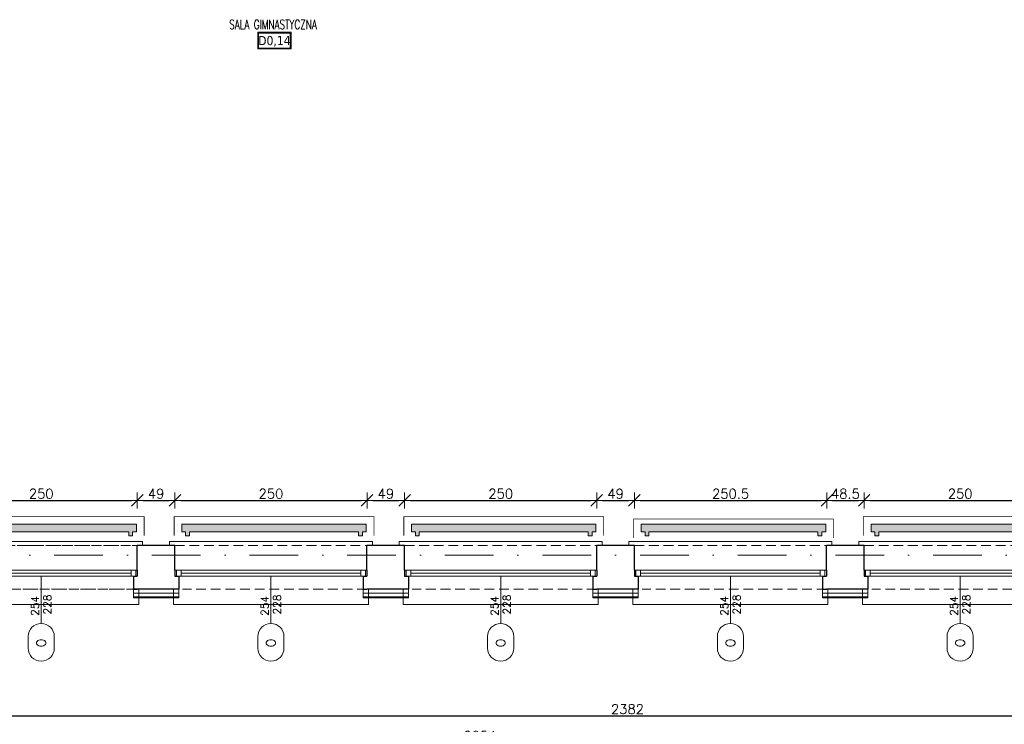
# Model space of a CAD drawing. Header units: millimetres. Extents: x 23192 to 177760, y -399809 to -79279.
# Tile 211 of 256: x 58799 to 60080, y -199685 to -198768. Entities that reach past the tile are written whole.
import ezdxf
from ezdxf.enums import TextEntityAlignment as Align

# ---------------------------------------------------------------- set-up
doc = ezdxf.new("R2010")
doc.units = ezdxf.units.MM
for name, pattern in [('2_3', [1, 0.5, -0.5]), ('CARKOVANA', [7.5, 5, -2.5]), ('DASHDOT', [25.4, 12.7, -6.35, 0, -6.35]), ('HIDDEN', [9.525, 6.35, -3.175])]:
    doc.linetypes.add(name, pattern=pattern)
doc.layers.get('0').update_dxf_attribs({"lineweight": 0})
for name, color, linetype, lineweight in [('!! 0_ Istn-okna', 6, 'Continuous', 13), ('!! 0_ Istn-sciany', 3, 'Continuous', 30), ('!! 0_ Istn-widok', 1, 'Continuous', 15), ('!! 0_Istn-cienka', 4, 'Continuous', 9), ('!! 0_Opis_okna', 8, 'Continuous', 15), ('!! 0_Opis_pom', 9, 'Continuous', 13), ('!! 0_Osie', 1, 'DASHDOT', 13), ('!! 1_ tynk zewn  - nowy', 21, 'Continuous', 20), ('!! 2_ remont Ocieplenie', 4, 'ZIGZAG', 5), ('!! wymiary osi', 250, 'Continuous', 9), ('0-osie-liniA', 14, 'DASHDOT', 5)]:
    doc.layers.add(name, color=color, linetype=linetype, lineweight=lineweight)
doc.layers.add('!! 0_Istn-grzejniki', color=7, linetype='Continuous', lineweight=0, plot=False)
doc.layers.add('!! 1_Wyburzenia', color=252, linetype='CARKOVANA', lineweight=13, true_color=0x696969)
doc.styles.add('ARCHETYP', font='romans.shx', dxfattribs={"height": 15})
doc.styles.add('ARIAL', font='tahoma.ttf')
doc.styles.add('TXT', font='simplex.shx')
doc.linetypes.add('ZIGZAG', pattern='A,0.00254,-5.08,[131,ltypeshp.shx,S=5.08,R=0,X=-5.08,Y=0],-10.16,[131,ltypeshp.shx,S=5.08,R=180,X=5.08,Y=0],-5.08', length=20.32254)
doc.dimstyles.new('DIM50', dxfattribs={"dimscale": 5, "dimtxt": 2.5, "dimasz": 1.5, "dimexe": 0, "dimexo": 0, "dimgap": 0.5, "dimtad": 1, "dimdec": 4, "dimrnd": 0.5, "dimdsep": 46, "dimtxsty": 'TXT', "dimblk1": 'TICK1', "dimblk2": 'TICK1', "dimsah": 1, "dimcen": 0, "dimse1": 1, "dimse2": 1, "dimclrd": 1, "dimclre": 7, "dimclrt": 9, "dimadec": 0, "dimazin": 0, "dimtfac": 1, "dimtdec": 4, "dimtmove": 2, "dimatfit": 3, "dimldrblk": 'TICK1', "dimfxl": 1, "dimtolj": 1, "dimarcsym": 0})

# ---------------------------------------------------------------- blocks, each defined once
blk = doc.blocks.new('okno 1')
at = {"layer": '!! 0_ Istn-okna'}
for points in [[(9, -36), (259, -36)], [(9, -44), (259, -44)], [(17, -40), (251, -40)]]:
    blk.add_lwpolyline(points, dxfattribs=at)
for points in [[(11, -44), (17, -44), (17, -36), (11, -36)], [(251, -44), (257, -44), (257, -36), (251, -36)]]:
    blk.add_lwpolyline(points, close=True, dxfattribs=at)
at = {"layer": '!! 0_ Istn-sciany'}
for points in [[(9, -36), (9, -4)], [(259, -36), (259, -4)], [(9, -36), (9, -44)], [(259, -36), (259, -44)], [(9, -44), (14, -44)], [(14, -44), (14, -61)], [(254, -44), (259, -44)], [(254, -44), (254, -61)], [(14, -61), (9, -61)], [(254, -61), (259, -61)]]:
    blk.add_lwpolyline(points, dxfattribs=at)
at = {"layer": '!! 0_ Istn-widok'}
for points in [[(2, 1), (266, 1)], [(2, -4), (2, 1)], [(266, -4), (266, 1)], [(7, -61), (7, -81)], [(261, -61), (261, -81)], [(261, -81), (7, -81)]]:
    blk.add_lwpolyline(points, dxfattribs=at)
at = {"layer": '!! 0_Istn-cienka', "linetype": 'HIDDEN', "ltscale": 2}
for points in [[(9, -4), (259, -4)], [(259, -61), (19, -61)]]:
    blk.add_lwpolyline(points, dxfattribs=at)
blk = doc.blocks.new('BLOK OSI')
at = {"layer": '0-osie-liniA', "ltscale": 5}
blk.add_lwpolyline([(48625.50568, -199526.0883), (52491.52485, -199526.0883)], dxfattribs=at)
blk = doc.blocks.new('1_ok-opis')
blk.add_line((0, 111.6), (0, 50))
for points in [[(-17, 128.6), (-17, 143.6)], [(17, 128.6), (17, 143.6)]]:
    blk.add_lwpolyline(points)
for centre, start, end in [((0, 143.6), 0, 180), ((0, 128.6), 180, 0)]:
    blk.add_arc(centre, 17, start, end)
at = {"style": 'ARCHETYP'}
for tag, height, rotation, p in [('NR', 12, 90, (0, 136.9)), ('NR', 12, 270, (0, 136.9)), ('SZEROKOŚĆ', 10, 90, (-8, 78.3)), ('WYSOKOŚĆ', 10, 270, (-8, 78.3)), ('WYSOKOŚĆ', 10, 90, (8, 78.3)), ('SZEROKOŚĆ', 10, 270, (8, 78.3))]:
    blk.add_attdef(tag, text='', height=height, rotation=rotation, dxfattribs=at).set_placement(p, align=Align.MIDDLE)
blk = doc.blocks.new('TICK1')
at = {"color": 2}
blk.add_line((-1, -1), (1, 1), dxfattribs=at)
at = {"color": 0}
for p, q in [((0, 0), (-1, 0)), ((0, -1.4), (0, 1.4))]:
    blk.add_line(p, q, dxfattribs=at)
blk = doc.blocks.new('*D2919')
at = {"layer": '!! wymiary osi', "color": 1, "lineweight": -2, "transparency": 16777216}
blk.add_line((57978.1, -199709), (60817.1, -199709), dxfattribs=at)
at = {"layer": 'DEFPOINTS', "color": 0, "transparency": 16777216}
for p in [(57970.6, -199377.1), (60824.6, -199377.1), (60824.6, -199709)]:
    blk.add_point(p, dxfattribs=at)
at = {"layer": '!! wymiary osi', "color": 1, "lineweight": -2, "transparency": 16777216, "xscale": 7.5, "yscale": 7.5, "zscale": 7.5, "rotation": 180}
blk.add_blockref('TICK1', (57970.6, -199709), dxfattribs=at)
at = {"layer": '!! wymiary osi', "color": 1, "lineweight": -2, "transparency": 16777216, "xscale": 7.5, "yscale": 7.5, "zscale": 7.5}
blk.add_blockref('TICK1', (60824.6, -199709), dxfattribs=at)
at = {"layer": '!! wymiary osi', "color": 9, "transparency": 16777216, "insert": (59397.6, -199700.2), "char_height": 12.5, "attachment_point": 5, "style": 'TXT'}
blk.add_mtext('\\A1;2854', dxfattribs=at)
blk = doc.blocks.new('*D2923')
at = {"layer": '!! wymiary osi', "color": 1, "lineweight": -2, "transparency": 16777216}
blk.add_line((58406.1, -199674), (60773.1, -199674), dxfattribs=at)
at = {"layer": 'DEFPOINTS', "color": 0, "transparency": 16777216}
for p in [(58398.6, -199452.1), (60780.6, -199452.1), (60780.6, -199674)]:
    blk.add_point(p, dxfattribs=at)
at = {"layer": '!! wymiary osi', "color": 1, "lineweight": -2, "transparency": 16777216, "xscale": 7.5, "yscale": 7.5, "zscale": 7.5, "rotation": 180}
blk.add_blockref('TICK1', (58398.6, -199674), dxfattribs=at)
at = {"layer": '!! wymiary osi', "color": 1, "lineweight": -2, "transparency": 16777216, "xscale": 7.5, "yscale": 7.5, "zscale": 7.5}
blk.add_blockref('TICK1', (60780.6, -199674), dxfattribs=at)
at = {"layer": '!! wymiary osi', "color": 9, "transparency": 16777216, "insert": (59589.6, -199665.2), "char_height": 12.5, "attachment_point": 5, "style": 'TXT'}
blk.add_mtext('\\A1;2382', dxfattribs=at)
blk = doc.blocks.new('*D2928')
at = {"layer": '!! wymiary osi', "color": 1, "lineweight": -2, "transparency": 16777216}
blk.add_line((58709.1, -199393.6), (58944.1, -199393.6), dxfattribs=at)
at = {"layer": 'DEFPOINTS', "color": 0, "transparency": 16777216}
for p in [(58951.6, -199393.6), (58701.6, -199452.1), (58951.6, -199452.1)]:
    blk.add_point(p, dxfattribs=at)
at = {"layer": '!! wymiary osi', "color": 1, "lineweight": -2, "transparency": 16777216, "xscale": 7.5, "yscale": 7.5, "zscale": 7.5, "rotation": 180}
blk.add_blockref('TICK1', (58701.6, -199393.6), dxfattribs=at)
at = {"layer": '!! wymiary osi', "color": 1, "lineweight": -2, "transparency": 16777216, "xscale": 7.5, "yscale": 7.5, "zscale": 7.5}
blk.add_blockref('TICK1', (58951.6, -199393.6), dxfattribs=at)
at = {"layer": '!! wymiary osi', "color": 9, "transparency": 16777216, "insert": (58826.6, -199384.9), "char_height": 12.5, "attachment_point": 5, "style": 'TXT'}
blk.add_mtext('\\A1;250', dxfattribs=at)
blk = doc.blocks.new('*D2929')
at = {"layer": '!! wymiary osi', "color": 1, "lineweight": -2, "transparency": 16777216}
blk.add_line((58959.1, -199393.6), (58993.1, -199393.6), dxfattribs=at)
at = {"layer": 'DEFPOINTS', "color": 0, "transparency": 16777216}
for p in [(59000.6, -199393.6), (58951.6, -199452.1), (59000.6, -199452.1)]:
    blk.add_point(p, dxfattribs=at)
at = {"layer": '!! wymiary osi', "color": 1, "lineweight": -2, "transparency": 16777216, "xscale": 7.5, "yscale": 7.5, "zscale": 7.5, "rotation": 180}
blk.add_blockref('TICK1', (58951.6, -199393.6), dxfattribs=at)
at = {"layer": '!! wymiary osi', "color": 1, "lineweight": -2, "transparency": 16777216, "xscale": 7.5, "yscale": 7.5, "zscale": 7.5}
blk.add_blockref('TICK1', (59000.6, -199393.6), dxfattribs=at)
at = {"layer": '!! wymiary osi', "color": 9, "transparency": 16777216, "insert": (58976.1, -199384.9), "char_height": 12.5, "attachment_point": 5, "style": 'TXT'}
blk.add_mtext('\\A1;49', dxfattribs=at)
blk = doc.blocks.new('*D2930')
at = {"layer": '!! wymiary osi', "color": 1, "lineweight": -2, "transparency": 16777216}
blk.add_line((59008.1, -199393.6), (59243.1, -199393.6), dxfattribs=at)
at = {"layer": 'DEFPOINTS', "color": 0, "transparency": 16777216}
for p in [(59250.6, -199393.6), (59000.6, -199452.1), (59250.6, -199452.1)]:
    blk.add_point(p, dxfattribs=at)
at = {"layer": '!! wymiary osi', "color": 1, "lineweight": -2, "transparency": 16777216, "xscale": 7.5, "yscale": 7.5, "zscale": 7.5, "rotation": 180}
blk.add_blockref('TICK1', (59000.6, -199393.6), dxfattribs=at)
at = {"layer": '!! wymiary osi', "color": 1, "lineweight": -2, "transparency": 16777216, "xscale": 7.5, "yscale": 7.5, "zscale": 7.5}
blk.add_blockref('TICK1', (59250.6, -199393.6), dxfattribs=at)
at = {"layer": '!! wymiary osi', "color": 9, "transparency": 16777216, "insert": (59125.6, -199384.9), "char_height": 12.5, "attachment_point": 5, "style": 'TXT'}
blk.add_mtext('\\A1;250', dxfattribs=at)
blk = doc.blocks.new('*D2931')
at = {"layer": '!! wymiary osi', "color": 1, "lineweight": -2, "transparency": 16777216}
blk.add_line((59258.1, -199393.6), (59292.1, -199393.6), dxfattribs=at)
at = {"layer": 'DEFPOINTS', "color": 0, "transparency": 16777216}
for p in [(59299.6, -199393.6), (59250.6, -199452.1), (59299.6, -199452.1)]:
    blk.add_point(p, dxfattribs=at)
at = {"layer": '!! wymiary osi', "color": 1, "lineweight": -2, "transparency": 16777216, "xscale": 7.5, "yscale": 7.5, "zscale": 7.5, "rotation": 180}
blk.add_blockref('TICK1', (59250.6, -199393.6), dxfattribs=at)
at = {"layer": '!! wymiary osi', "color": 1, "lineweight": -2, "transparency": 16777216, "xscale": 7.5, "yscale": 7.5, "zscale": 7.5}
blk.add_blockref('TICK1', (59299.6, -199393.6), dxfattribs=at)
at = {"layer": '!! wymiary osi', "color": 9, "transparency": 16777216, "insert": (59275.1, -199384.9), "char_height": 12.5, "attachment_point": 5, "style": 'TXT'}
blk.add_mtext('\\A1;49', dxfattribs=at)
blk = doc.blocks.new('*D2932')
at = {"layer": '!! wymiary osi', "color": 1, "lineweight": -2, "transparency": 16777216}
blk.add_line((59307.1, -199393.6), (59542.1, -199393.6), dxfattribs=at)
at = {"layer": 'DEFPOINTS', "color": 0, "transparency": 16777216}
for p in [(59549.6, -199393.6), (59299.6, -199452.1), (59549.6, -199452.1)]:
    blk.add_point(p, dxfattribs=at)
at = {"layer": '!! wymiary osi', "color": 1, "lineweight": -2, "transparency": 16777216, "xscale": 7.5, "yscale": 7.5, "zscale": 7.5, "rotation": 180}
blk.add_blockref('TICK1', (59299.6, -199393.6), dxfattribs=at)
at = {"layer": '!! wymiary osi', "color": 1, "lineweight": -2, "transparency": 16777216, "xscale": 7.5, "yscale": 7.5, "zscale": 7.5}
blk.add_blockref('TICK1', (59549.6, -199393.6), dxfattribs=at)
at = {"layer": '!! wymiary osi', "color": 9, "transparency": 16777216, "insert": (59424.6, -199384.9), "char_height": 12.5, "attachment_point": 5, "style": 'TXT'}
blk.add_mtext('\\A1;250', dxfattribs=at)
blk = doc.blocks.new('*D2933')
at = {"layer": '!! wymiary osi', "color": 1, "lineweight": -2, "transparency": 16777216}
blk.add_line((59557.1, -199393.6), (59591.1, -199393.6), dxfattribs=at)
at = {"layer": 'DEFPOINTS', "color": 0, "transparency": 16777216}
for p in [(59598.6, -199393.6), (59549.6, -199452.1), (59598.6, -199452.1)]:
    blk.add_point(p, dxfattribs=at)
at = {"layer": '!! wymiary osi', "color": 1, "lineweight": -2, "transparency": 16777216, "xscale": 7.5, "yscale": 7.5, "zscale": 7.5, "rotation": 180}
blk.add_blockref('TICK1', (59549.6, -199393.6), dxfattribs=at)
at = {"layer": '!! wymiary osi', "color": 1, "lineweight": -2, "transparency": 16777216, "xscale": 7.5, "yscale": 7.5, "zscale": 7.5}
blk.add_blockref('TICK1', (59598.6, -199393.6), dxfattribs=at)
at = {"layer": '!! wymiary osi', "color": 9, "transparency": 16777216, "insert": (59574.1, -199384.9), "char_height": 12.5, "attachment_point": 5, "style": 'TXT'}
blk.add_mtext('\\A1;49', dxfattribs=at)
blk = doc.blocks.new('*D2934')
at = {"layer": '!! wymiary osi', "color": 1, "lineweight": -2, "transparency": 16777216}
blk.add_line((59606.1, -199393.6), (59841.6, -199393.6), dxfattribs=at)
at = {"layer": 'DEFPOINTS', "color": 0, "transparency": 16777216}
for p in [(59849.1, -199393.6), (59598.6, -199452.1), (59849.1, -199452.1)]:
    blk.add_point(p, dxfattribs=at)
at = {"layer": '!! wymiary osi', "color": 1, "lineweight": -2, "transparency": 16777216, "xscale": 7.5, "yscale": 7.5, "zscale": 7.5, "rotation": 180}
blk.add_blockref('TICK1', (59598.6, -199393.6), dxfattribs=at)
at = {"layer": '!! wymiary osi', "color": 1, "lineweight": -2, "transparency": 16777216, "xscale": 7.5, "yscale": 7.5, "zscale": 7.5}
blk.add_blockref('TICK1', (59849.1, -199393.6), dxfattribs=at)
at = {"layer": '!! wymiary osi', "color": 9, "transparency": 16777216, "insert": (59723.8, -199384.9), "char_height": 12.5, "attachment_point": 5, "style": 'TXT'}
blk.add_mtext('\\A1;250.5', dxfattribs=at)
blk = doc.blocks.new('*D2935')
at = {"layer": '!! wymiary osi', "color": 1, "lineweight": -2, "transparency": 16777216}
blk.add_line((59856.6, -199393.6), (59890.1, -199393.6), dxfattribs=at)
at = {"layer": 'DEFPOINTS', "color": 0, "transparency": 16777216}
for p in [(59897.6, -199393.6), (59849.1, -199452.1), (59897.6, -199452.1)]:
    blk.add_point(p, dxfattribs=at)
at = {"layer": '!! wymiary osi', "color": 1, "lineweight": -2, "transparency": 16777216, "xscale": 7.5, "yscale": 7.5, "zscale": 7.5, "rotation": 180}
blk.add_blockref('TICK1', (59849.1, -199393.6), dxfattribs=at)
at = {"layer": '!! wymiary osi', "color": 1, "lineweight": -2, "transparency": 16777216, "xscale": 7.5, "yscale": 7.5, "zscale": 7.5}
blk.add_blockref('TICK1', (59897.6, -199393.6), dxfattribs=at)
at = {"layer": '!! wymiary osi', "color": 9, "transparency": 16777216, "insert": (59873.3, -199384.9), "char_height": 12.5, "attachment_point": 5, "style": 'TXT'}
blk.add_mtext('\\A1;48.5', dxfattribs=at)
blk = doc.blocks.new('*D2936')
at = {"layer": '!! wymiary osi', "color": 1, "lineweight": -2, "transparency": 16777216}
blk.add_line((59905.1, -199393.6), (60140.1, -199393.6), dxfattribs=at)
at = {"layer": 'DEFPOINTS', "color": 0, "transparency": 16777216}
for p in [(60147.6, -199393.6), (59897.6, -199452.1), (60147.6, -199452.1)]:
    blk.add_point(p, dxfattribs=at)
at = {"layer": '!! wymiary osi', "color": 1, "lineweight": -2, "transparency": 16777216, "xscale": 7.5, "yscale": 7.5, "zscale": 7.5, "rotation": 180}
blk.add_blockref('TICK1', (59897.6, -199393.6), dxfattribs=at)
at = {"layer": '!! wymiary osi', "color": 1, "lineweight": -2, "transparency": 16777216, "xscale": 7.5, "yscale": 7.5, "zscale": 7.5}
blk.add_blockref('TICK1', (60147.6, -199393.6), dxfattribs=at)
at = {"layer": '!! wymiary osi', "color": 9, "transparency": 16777216, "insert": (60022.6, -199384.9), "char_height": 12.5, "attachment_point": 5, "style": 'TXT'}
blk.add_mtext('\\A1;250', dxfattribs=at)

msp = doc.modelspace()

# ---------------------------------------------------------------- hatches: boundary and pattern name
at = {"layer": '!! 0_Istn-grzejniki'}
h = msp.add_hatch(color=0, dxfattribs=at)
h.dxf.hatch_style = 1
h.paths.add_polyline_path([(58715.56735, -199439.62813), (58715.56735, -199434.62813), (58710.56735, -199434.62813), (58710.56735, -199424.62813), (58950.56735, -199424.62813), (58950.56735, -199434.62813), (58945.56735, -199434.62813), (58945.56735, -199439.62813), (58940.56735, -199439.62813), (58940.56735, -199434.62813), (58720.56735, -199434.62813), (58720.56735, -199439.62813)])
h = msp.add_hatch(color=0, dxfattribs=at)
h.dxf.hatch_style = 1
h.paths.add_polyline_path([(59014.56735, -199439.62813), (59014.56735, -199434.62813), (59009.56735, -199434.62813), (59009.56735, -199424.62813), (59249.56735, -199424.62813), (59249.56735, -199434.62813), (59244.56735, -199434.62813), (59244.56735, -199439.62813), (59239.56735, -199439.62813), (59239.56735, -199434.62813), (59019.56735, -199434.62813), (59019.56735, -199439.62813)])
h = msp.add_hatch(color=0, dxfattribs=at)
h.dxf.hatch_style = 1
h.paths.add_polyline_path([(59313.56735, -199439.62813), (59313.56735, -199434.62813), (59308.56735, -199434.62813), (59308.56735, -199424.62813), (59548.56735, -199424.62813), (59548.56735, -199434.62813), (59543.56735, -199434.62813), (59543.56735, -199439.62813), (59538.56735, -199439.62813), (59538.56735, -199434.62813), (59318.56735, -199434.62813), (59318.56735, -199439.62813)])
h = msp.add_hatch(color=0, dxfattribs=at)
h.dxf.hatch_style = 1
h.paths.add_polyline_path([(59612.56735, -199439.62813), (59612.56735, -199434.62813), (59607.56735, -199434.62813), (59607.56735, -199424.62813), (59847.56735, -199424.62813), (59847.56735, -199434.62813), (59842.56735, -199434.62813), (59842.56735, -199439.62813), (59837.56735, -199439.62813), (59837.56735, -199434.62813), (59617.56735, -199434.62813), (59617.56735, -199439.62813)])
h = msp.add_hatch(color=0, dxfattribs=at)
h.dxf.hatch_style = 1
h.paths.add_polyline_path([(59911.56735, -199439.62813), (59911.56735, -199434.62813), (59906.56735, -199434.62813), (59906.56735, -199424.62813), (60146.56735, -199424.62813), (60146.56735, -199434.62813), (60141.56735, -199434.62813), (60141.56735, -199439.62813), (60136.56735, -199439.62813), (60136.56735, -199434.62813), (59916.56735, -199434.62813), (59916.56735, -199439.62813)])

# ---------------------------------------------------------------- linework, layer by layer
at = {"layer": '!! 0_ Istn-sciany'}
for points in [[(59000.56735, -199452.12813), (58951.56735, -199452.12813)], [(59299.56735, -199452.12813), (59250.56735, -199452.12813)], [(59598.56735, -199452.12813), (59549.56735, -199452.12813)], [(59897.56735, -199452.12813), (59849.11841, -199452.12813)], [(59005.56735, -199509.12813), (58945.62226, -199509.12813)], [(59300.56735, -199509.12813), (59250.56735, -199509.12813)], [(59598.56735, -199509.12813), (59549.56735, -199509.12813)], [(59897.56735, -199509.12813), (59848.56735, -199509.12813)]]:
    msp.add_lwpolyline(points, dxfattribs=at)
at = {"layer": '!! 0_Istn-grzejniki', "linetype": '2_3', "ltscale": 10, "const_width": 1}
for points in [[(58700.56735, -199439.62813), (58700.56735, -199414.62813), (58960.56735, -199414.62813), (58960.56735, -199439.62813)], [(58999.56735, -199439.62813), (58999.56735, -199414.62813), (59259.56735, -199414.62813), (59259.56735, -199439.62813)], [(59298.56735, -199439.62813), (59298.56735, -199414.62813), (59558.56735, -199414.62813), (59558.56735, -199439.62813)], [(59896.56735, -199439.62813), (59896.56735, -199414.62813), (60156.56735, -199414.62813), (60156.56735, -199439.62813)], [(59597.56735, -199442.62813), (59597.56735, -199417.62813), (59857.56735, -199417.62813), (59857.56735, -199442.62813)]]:
    msp.add_lwpolyline(points, dxfattribs=at)
at = {"layer": '!! 0_Istn-grzejniki'}
for points in [[(58715.56735, -199439.62813), (58715.56735, -199434.62813), (58710.56735, -199434.62813), (58710.56735, -199424.62813), (58950.56735, -199424.62813), (58950.56735, -199434.62813), (58945.56735, -199434.62813), (58945.56735, -199439.62813), (58940.56735, -199439.62813), (58940.56735, -199434.62813), (58720.56735, -199434.62813), (58720.56735, -199439.62813)], [(59014.56735, -199439.62813), (59014.56735, -199434.62813), (59009.56735, -199434.62813), (59009.56735, -199424.62813), (59249.56735, -199424.62813), (59249.56735, -199434.62813), (59244.56735, -199434.62813), (59244.56735, -199439.62813), (59239.56735, -199439.62813), (59239.56735, -199434.62813), (59019.56735, -199434.62813), (59019.56735, -199439.62813)], [(59313.56735, -199439.62813), (59313.56735, -199434.62813), (59308.56735, -199434.62813), (59308.56735, -199424.62813), (59548.56735, -199424.62813), (59548.56735, -199434.62813), (59543.56735, -199434.62813), (59543.56735, -199439.62813), (59538.56735, -199439.62813), (59538.56735, -199434.62813), (59318.56735, -199434.62813), (59318.56735, -199439.62813)], [(59612.56735, -199439.62813), (59612.56735, -199434.62813), (59607.56735, -199434.62813), (59607.56735, -199424.62813), (59847.56735, -199424.62813), (59847.56735, -199434.62813), (59842.56735, -199434.62813), (59842.56735, -199439.62813), (59837.56735, -199439.62813), (59837.56735, -199434.62813), (59617.56735, -199434.62813), (59617.56735, -199439.62813)], [(59911.56735, -199439.62813), (59911.56735, -199434.62813), (59906.56735, -199434.62813), (59906.56735, -199424.62813), (60146.56735, -199424.62813), (60146.56735, -199434.62813), (60141.56735, -199434.62813), (60141.56735, -199439.62813), (60136.56735, -199439.62813), (60136.56735, -199434.62813), (59916.56735, -199434.62813), (59916.56735, -199439.62813)]]:
    msp.add_lwpolyline(points, close=True, dxfattribs=at)
at = {"layer": '!! 0_Opis_pom', "ltscale": 0.7}
for points in [[(59108.32589, -198806.2173), (59151.84589, -198806.2173), (59151.84589, -198784.4573), (59108.32589, -198784.4573)], [(59109.41389, -198805.1293), (59150.75789, -198805.1293), (59150.75789, -198785.5453), (59109.41389, -198785.5453)]]:
    msp.add_lwpolyline(points, close=True, dxfattribs=at)
at = {"layer": '!! 1_ tynk zewn  - nowy'}
for points in [[(58946.56735, -199520.12813), (58946.56735, -199509.12813)], [(59005.56735, -199520.12813), (59005.56735, -199509.12813)], [(59245.56735, -199520.12813), (59245.56735, -199509.12813)], [(59304.56735, -199520.12813), (59304.56735, -199509.12813)], [(59544.56735, -199520.12813), (59544.56735, -199509.12813)], [(59603.56735, -199520.12813), (59603.56735, -199509.12813)], [(59843.56735, -199520.12813), (59843.56735, -199509.12813)], [(59902.56735, -199520.12813), (59902.56735, -199509.12813)], [(59005.56735, -199519.12813), (58946.56735, -199519.12813)], [(59005.56735, -199520.12813), (58946.56735, -199520.12813)], [(59304.56735, -199519.12813), (59245.56735, -199519.12813)], [(59304.56735, -199520.12813), (59245.56735, -199520.12813)], [(59603.56735, -199519.12813), (59544.56735, -199519.12813)], [(59603.56735, -199520.12813), (59544.56735, -199520.12813)], [(59902.56735, -199519.12813), (59843.56735, -199519.12813)], [(59902.56735, -199520.12813), (59843.56735, -199520.12813)]]:
    msp.add_lwpolyline(points, dxfattribs=at)
at = {"layer": '!! 1_Wyburzenia'}
for points in [[(58697.56735, -199452.12813), (58963.56735, -199452.12813)], [(58697.56735, -199509.12813), (58951.56735, -199509.12813)]]:
    msp.add_lwpolyline(points, dxfattribs=at)
at = {"layer": '!! 2_ remont Ocieplenie', "linetype": 'ZIGZAG', "ltscale": 0.75}
for points in [[(59005.56735, -199514.12813), (58946.56735, -199514.12813)], [(59304.56735, -199514.12813), (59245.56735, -199514.12813)], [(59603.56735, -199514.12813), (59544.56735, -199514.12813)], [(59902.56735, -199514.12813), (59843.56735, -199514.12813)]]:
    msp.add_lwpolyline(points, dxfattribs=at)

# ---------------------------------------------------------------- block references
at = {"layer": '!! 0_Opis_okna'}
ref = msp.add_blockref('1_ok-opis', (58826.56735, -199442.12813), dxfattribs=dict(at, rotation=180))
ref.add_attrib('SZEROKOŚĆ', '254', dxfattribs={"layer": '0', "height": 10, "rotation": 90, "style": 'ARCHETYP'}).set_placement((58818.56735, -199530.84854), align=Align.MIDDLE)
ref.add_attrib('WYSOKOŚĆ', '228', dxfattribs={"layer": '0', "height": 10, "rotation": 90, "style": 'ARCHETYP'}).set_placement((58834.56735, -199529.07509), align=Align.MIDDLE)
ref.add_attrib('NR', 'O', dxfattribs={"layer": '0', "height": 12, "rotation": 90, "style": 'ARCHETYP'}).set_placement((58826.56735, -199579.02958), align=Align.MIDDLE)
ref = msp.add_blockref('1_ok-opis', (59125.56735, -199442.12813), dxfattribs=dict(at, rotation=180))
ref.add_attrib('SZEROKOŚĆ', '254', dxfattribs={"layer": '0', "height": 10, "rotation": 90, "style": 'ARCHETYP'}).set_placement((59117.56735, -199530.84854), align=Align.MIDDLE)
ref.add_attrib('WYSOKOŚĆ', '228', dxfattribs={"layer": '0', "height": 10, "rotation": 90, "style": 'ARCHETYP'}).set_placement((59133.56735, -199529.07509), align=Align.MIDDLE)
ref.add_attrib('NR', 'O', dxfattribs={"layer": '0', "height": 12, "rotation": 90, "style": 'ARCHETYP'}).set_placement((59125.56735, -199579.02958), align=Align.MIDDLE)
ref = msp.add_blockref('1_ok-opis', (59424.56735, -199442.12813), dxfattribs=dict(at, rotation=180))
ref.add_attrib('SZEROKOŚĆ', '254', dxfattribs={"layer": '0', "height": 10, "rotation": 90, "style": 'ARCHETYP'}).set_placement((59416.56735, -199530.84854), align=Align.MIDDLE)
ref.add_attrib('WYSOKOŚĆ', '228', dxfattribs={"layer": '0', "height": 10, "rotation": 90, "style": 'ARCHETYP'}).set_placement((59432.56735, -199529.07509), align=Align.MIDDLE)
ref.add_attrib('NR', 'O', dxfattribs={"layer": '0', "height": 12, "rotation": 90, "style": 'ARCHETYP'}).set_placement((59424.56735, -199579.02958), align=Align.MIDDLE)
ref = msp.add_blockref('1_ok-opis', (59723.56735, -199442.12813), dxfattribs=dict(at, rotation=180))
ref.add_attrib('SZEROKOŚĆ', '254', dxfattribs={"layer": '0', "height": 10, "rotation": 90, "style": 'ARCHETYP'}).set_placement((59715.56735, -199530.84854), align=Align.MIDDLE)
ref.add_attrib('WYSOKOŚĆ', '228', dxfattribs={"layer": '0', "height": 10, "rotation": 90, "style": 'ARCHETYP'}).set_placement((59731.56735, -199529.07509), align=Align.MIDDLE)
ref.add_attrib('NR', 'O', dxfattribs={"layer": '0', "height": 12, "rotation": 90, "style": 'ARCHETYP'}).set_placement((59723.56735, -199579.02958), align=Align.MIDDLE)
ref = msp.add_blockref('1_ok-opis', (60022.56735, -199442.12813), dxfattribs=dict(at, rotation=180))
ref.add_attrib('SZEROKOŚĆ', '254', dxfattribs={"layer": '0', "height": 10, "rotation": 90, "style": 'ARCHETYP'}).set_placement((60014.56735, -199530.84854), align=Align.MIDDLE)
ref.add_attrib('WYSOKOŚĆ', '228', dxfattribs={"layer": '0', "height": 10, "rotation": 90, "style": 'ARCHETYP'}).set_placement((60030.56735, -199529.07509), align=Align.MIDDLE)
ref.add_attrib('NR', 'O', dxfattribs={"layer": '0', "height": 12, "rotation": 90, "style": 'ARCHETYP'}).set_placement((60022.56735, -199579.02958), align=Align.MIDDLE)
at = {"layer": '!! 0_Osie'}
msp.add_blockref('BLOK OSI', (8819.85593, 61.46017), dxfattribs=at)
for p in [(58692.56735, -199448.12813), (58991.56735, -199448.12813), (59290.56735, -199448.12813), (59589.56735, -199448.12813), (59888.56735, -199448.12813)]:
    msp.add_blockref('okno 1', p)

# ---------------------------------------------------------------- texts
at = {"layer": '!! 0_Opis_pom', "ltscale": 0.7, "style": 'TXT', "width": 0.7}
msp.add_text('SALA GIMNASTYCZNA ', height=12, dxfattribs=at).set_placement((59131.20103, -198780.41098), align=Align.CENTER)
at = {"layer": '!! 0_Opis_pom', "ltscale": 0.7, "style": 'ARIAL'}
msp.add_attdef('D0,14', text='', height=11.968, dxfattribs=at).set_placement((59130.08589, -198795.3373), align=Align.MIDDLE_CENTER)

# ---------------------------------------------------------------- dimensions: what is measured, and where the dimension line sits
at = {"layer": '!! wymiary osi'}
for base, p1, p2, picture, middle in [((60824.56735, -199708.96421), (57970.56735, -199377.12813), (60824.56735, -199377.12813), '*D2919', (59397.56735, -199700.21421)), ((58951.56735, -199393.64162), (58701.56735, -199452.12813), (58951.56735, -199452.12813), '*D2928', (58826.56735, -199384.89162)), ((59000.56735, -199393.64162), (58951.56735, -199452.12813), (59000.56735, -199452.12813), '*D2929', (58976.06735, -199384.89162)), ((59250.56735, -199393.64162), (59000.56735, -199452.12813), (59250.56735, -199452.12813), '*D2930', (59125.56735, -199384.89162)), ((59299.56735, -199393.64162), (59250.56735, -199452.12813), (59299.56735, -199452.12813), '*D2931', (59275.06735, -199384.89162)), ((59549.56735, -199393.64162), (59299.56735, -199452.12813), (59549.56735, -199452.12813), '*D2932', (59424.56735, -199384.89162)), ((59598.56735, -199393.64162), (59549.56735, -199452.12813), (59598.56735, -199452.12813), '*D2933', (59574.06735, -199384.89162)), ((59849.11841, -199393.64162), (59598.56735, -199452.12813), (59849.11841, -199452.12813), '*D2934', (59723.84288, -199384.89162)), ((59897.56735, -199393.64162), (59849.11841, -199452.12813), (59897.56735, -199452.12813), '*D2935', (59873.34288, -199384.89162)), ((60147.56735, -199393.64162), (59897.56735, -199452.12813), (60147.56735, -199452.12813), '*D2936', (60022.56735, -199384.89162)), ((60780.56735, -199673.97051), (58398.56735, -199452.12813), (60780.56735, -199452.12813), '*D2923', (59589.56735, -199665.22051))]:
    dim = msp.add_linear_dim(base=base, p1=p1, p2=p2, dimstyle='DIM50', dxfattribs=at)
    dim.commit()
    dim.dimension.update_dxf_attribs({"geometry": picture, "text_midpoint": middle})

doc.saveas('drawing.dxf')
